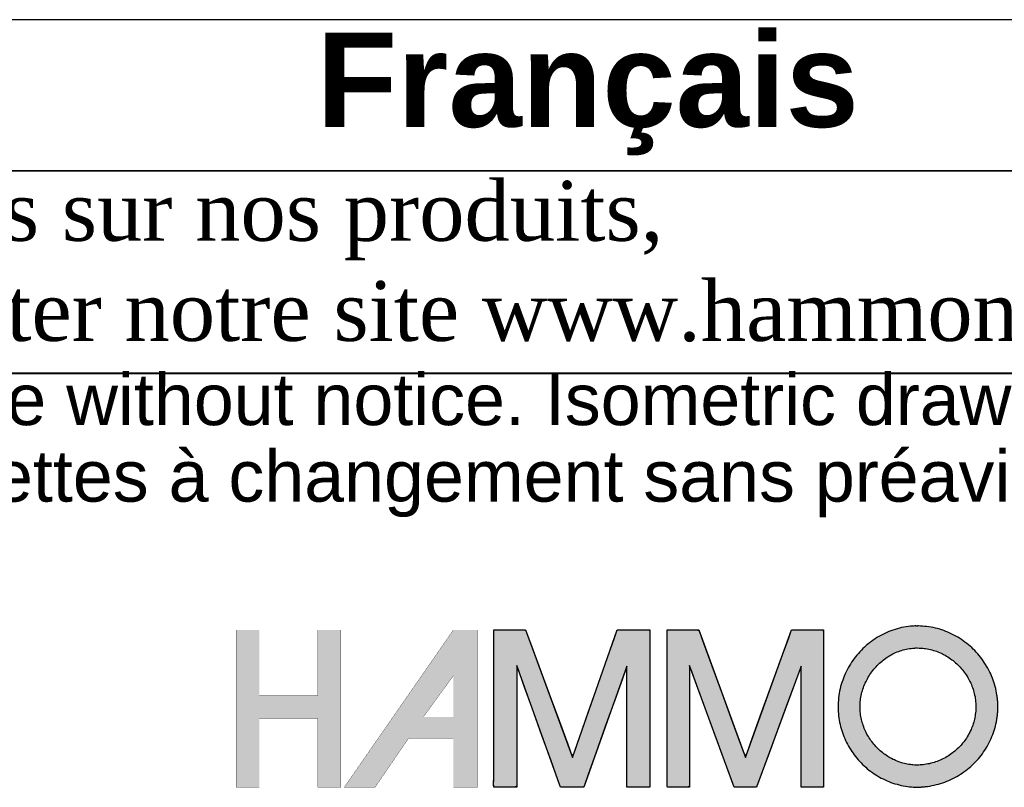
# Model space of a CAD drawing. Header units: inches. Extents: x 0 to 52.8, y -0.2 to 39.5.
# Tile 4 of 9: x 42.8 to 48.1, y 4.1 to 8.3. Entities that reach past the tile are written whole.
import ezdxf

# ---------------------------------------------------------------- set-up
doc = ezdxf.new("R2010")
doc.units = ezdxf.units.IN
doc.header["$MEASUREMENT"] = 0
doc.layers.add('Default', color=7, linetype='Continuous')

# ---------------------------------------------------------------- blocks, each defined once
blk = doc.blocks.new('Block1')
at = {"layer": 'Default', "linetype": 'Continuous'}
for points in [[(1.3629, 1.2145), (1.3629, 1.1253), (1.2832, 1.1253), (1.2832, 1.2145), (1.2517, 1.2145), (1.2517, 1.0005), (1.2832, 1.0005), (1.2832, 1.0939), (1.3629, 1.0939), (1.3629, 1.0939), (1.3629, 1.0005), (1.3943, 1.0005), (1.3943, 1.2145)], [(1.6025, 1.2145), (1.6025, 1.1948), (1.6025, 1.175), (1.6025, 1.1553), (1.6025, 1.1356), (1.6025, 1.1159), (1.6025, 1.0962), (1.6025, 1.0794), (1.6025, 1.0686), (1.6025, 1.0579), (1.6025, 1.0471), (1.6025, 1.0363), (1.6025, 1.0255), (1.6025, 1.0147), (1.6025, 1.0106), (1.6025, 1.0091), (1.6024, 1.007), (1.6024, 1.0047), (1.6024, 1.0026), (1.6026, 1.0011), (1.6029, 1.0005), (1.6075, 1.0005), (1.6122, 1.0005), (1.6169, 1.0005), (1.6215, 1.0005), (1.6262, 1.0005), (1.6309, 1.0005), (1.634, 1.0017), (1.634, 1.0178), (1.634, 1.0472), (1.634, 1.0834), (1.634, 1.1196), (1.634, 1.149), (1.634, 1.165), (1.6357, 1.1616), (1.6433, 1.1403), (1.655, 1.1079), (1.6683, 1.071), (1.6808, 1.0363), (1.6901, 1.0106), (1.6937, 1.0005), (1.6957, 1.0005), (1.7005, 1.0005), (1.7071, 1.0005), (1.7141, 1.0005), (1.7203, 1.0005), (1.7243, 1.0005), (1.7257, 1.0017), (1.7313, 1.0177), (1.7418, 1.0469), (1.7546, 1.0829), (1.7674, 1.1188), (1.7779, 1.1481), (1.7835, 1.164), (1.784, 1.1606), (1.784, 1.1395), (1.784, 1.1072), (1.784, 1.0706), (1.784, 1.0361), (1.784, 1.0105), (1.784, 1.0005), (1.7859, 1.0005), (1.7908, 1.0005), (1.7974, 1.0005), (1.8044, 1.0005), (1.8105, 1.0005), (1.8146, 1.0005), (1.8154, 1.0021), (1.8154, 1.0228), (1.8154, 1.0608), (1.8154, 1.1075), (1.8154, 1.1542), (1.8154, 1.1922), (1.8154, 1.2129), (1.8142, 1.2145), (1.8085, 1.2145), (1.7997, 1.2145), (1.7898, 1.2145), (1.7805, 1.2145), (1.7735, 1.2145), (1.7708, 1.2145), (1.7671, 1.2039), (1.7577, 1.177), (1.745, 1.1407), (1.7314, 1.102), (1.7195, 1.068), (1.7117, 1.0458), (1.7096, 1.0422), (1.7034, 1.0589), (1.692, 1.0898), (1.678, 1.1277), (1.6641, 1.1656), (1.6527, 1.1964), (1.6465, 1.2132), (1.6448, 1.2145), (1.6392, 1.2145), (1.6307, 1.2145), (1.621, 1.2145), (1.6119, 1.2145), (1.6052, 1.2145)], [(1.839, 1.2145), (1.839, 1.1948), (1.839, 1.175), (1.839, 1.1553), (1.839, 1.1356), (1.839, 1.1159), (1.839, 1.0962), (1.839, 1.0794), (1.839, 1.0686), (1.839, 1.0579), (1.839, 1.0471), (1.839, 1.0363), (1.839, 1.0255), (1.839, 1.0147), (1.839, 1.0106), (1.839, 1.009), (1.8389, 1.007), (1.8389, 1.0047), (1.839, 1.0026), (1.8391, 1.0011), (1.8394, 1.0005), (1.8439, 1.0005), (1.8484, 1.0005), (1.8529, 1.0005), (1.8574, 1.0005), (1.8619, 1.0005), (1.8664, 1.0005), (1.8694, 1.0017), (1.8694, 1.0178), (1.8694, 1.0472), (1.8694, 1.0834), (1.8694, 1.1196), (1.8694, 1.149), (1.8694, 1.165), (1.8711, 1.1616), (1.8789, 1.1403), (1.8908, 1.1079), (1.9044, 1.071), (1.9171, 1.0363), (1.9266, 1.0106), (1.9303, 1.0005), (1.9321, 1.0005), (1.9368, 1.0005), (1.9432, 1.0005), (1.95, 1.0005), (1.9559, 1.0005), (1.9598, 1.0005), (1.9611, 1.0017), (1.967, 1.0177), (1.9778, 1.0469), (1.9911, 1.0829), (2.0044, 1.1188), (2.0152, 1.1481), (2.0211, 1.164), (2.0215, 1.1606), (2.0215, 1.1395), (2.0215, 1.1072), (2.0215, 1.0706), (2.0215, 1.0361), (2.0215, 1.0105), (2.0215, 1.0005), (2.0234, 1.0005), (2.0281, 1.0005), (2.0345, 1.0005), (2.0412, 1.0005), (2.0472, 1.0005), (2.0511, 1.0005), (2.0519, 1.0021), (2.0519, 1.0228), (2.0519, 1.0608), (2.0519, 1.1075), (2.0519, 1.1542), (2.0519, 1.1922), (2.0519, 1.2129), (2.0507, 1.2145), (2.0451, 1.2145), (2.0366, 1.2145), (2.0269, 1.2145), (2.0178, 1.2145), (2.011, 1.2145), (2.0084, 1.2145), (2.0046, 1.2039), (1.9948, 1.177), (1.9816, 1.1407), (1.9676, 1.102), (1.9553, 1.068), (1.9472, 1.0458), (1.945, 1.0422), (1.9389, 1.0589), (1.9276, 1.0898), (1.9137, 1.1277), (1.8999, 1.1656), (1.8886, 1.1964), (1.8825, 1.2132), (1.8808, 1.2145), (1.8753, 1.2145), (1.8669, 1.2145), (1.8573, 1.2145), (1.8483, 1.2145), (1.8416, 1.2145)]]:
    blk.add_hatch(color=7, dxfattribs=at).paths.add_polyline_path(points)
h = blk.add_hatch(color=7, dxfattribs=at)
h.paths.add_polyline_path([(1.5475, 1.2145), (1.5467, 1.2133), (1.399, 1.0005), (1.441, 1.0005), (1.4866, 1.0671), (1.5475, 1.0671), (1.5475, 1.0005), (1.5805, 1.0005), (1.5805, 1.2145)])
h.paths.add_polyline_path([(1.5475, 1.096), (1.5475, 1.1521), (1.5066, 1.096)])
h = blk.add_hatch(color=7, dxfattribs=at)
edge = h.paths.add_edge_path()
edge.add_spline(control_points=[(2.1778, 1.2201), (2.1771, 1.22), (2.1759, 1.22), (2.1733, 1.2198), (2.1719, 1.2197), (2.1665, 1.2191), (2.1625, 1.2185), (2.1543, 1.2168), (2.1505, 1.2157), (2.1426, 1.2131), (2.139, 1.2116), (2.1316, 1.2081), (2.1281, 1.2062), (2.1212, 1.2019), (2.1179, 1.1996), (2.1115, 1.1946), (2.1085, 1.192), (2.1027, 1.1863), (2.1, 1.1834), (2.0948, 1.1772), (2.0924, 1.1739), (2.088, 1.1672), (2.0859, 1.1637), (2.0822, 1.1565), (2.0805, 1.1528), (2.0776, 1.1451), (2.0763, 1.1413), (2.0742, 1.1333), (2.0734, 1.1294), (2.0722, 1.1211), (2.0719, 1.117), (2.0716, 1.1086), (2.0718, 1.1046), (2.0724, 1.0965), (2.073, 1.0927), (2.0746, 1.0849), (2.0755, 1.0812), (2.0779, 1.0738), (2.0792, 1.0702), (2.0823, 1.0631), (2.0841, 1.0597), (2.0879, 1.053), (2.0899, 1.0498), (2.0944, 1.0435), (2.0968, 1.0405), (2.1018, 1.0348), (2.1045, 1.032), (2.1101, 1.0268), (2.113, 1.0244), (2.1192, 1.0198), (2.1223, 1.0177), (2.1289, 1.0137), (2.1322, 1.012), (2.1393, 1.0087), (2.1428, 1.0073), (2.1502, 1.0048), (2.1538, 1.0038), (2.1616, 1.0021), (2.1653, 1.0015), (2.1708, 1.0009), (2.1723, 1.0008), (2.1754, 1.0006), (2.1771, 1.0005), (2.1831, 1.0006), (2.1845, 1.0006), (2.1874, 1.0009), (2.189, 1.001), (2.1948, 1.0017), (2.1987, 1.0023), (2.2067, 1.0041), (2.2105, 1.0051), (2.2181, 1.0077), (2.2218, 1.0092), (2.229, 1.0126), (2.2325, 1.0144), (2.2393, 1.0185), (2.2425, 1.0207), (2.2488, 1.0255), (2.2518, 1.028), (2.2576, 1.0334), (2.2603, 1.0362), (2.2654, 1.0422), (2.2678, 1.0452), (2.2723, 1.0518), (2.2744, 1.0551), (2.2782, 1.0621), (2.2799, 1.0656), (2.2829, 1.073), (2.2842, 1.0767), (2.2864, 1.0845), (2.2873, 1.0884), (2.2883, 1.0945), (2.2886, 1.0964), (2.289, 1.1001), (2.2892, 1.1019), (2.2895, 1.1048), (2.2895, 1.1058), (2.2896, 1.1077), (2.2896, 1.1086), (2.2896, 1.1112), (2.2896, 1.1118), (2.2896, 1.1131), (2.2895, 1.1139), (2.2893, 1.1165), (2.2892, 1.1182), (2.2888, 1.1218), (2.2886, 1.1237), (2.2876, 1.1299), (2.2868, 1.1337), (2.2847, 1.1416), (2.2835, 1.1453), (2.2806, 1.1528), (2.2789, 1.1564), (2.2752, 1.1635), (2.2732, 1.1669), (2.2688, 1.1735), (2.2665, 1.1767), (2.2614, 1.1828), (2.2588, 1.1857), (2.2531, 1.1912), (2.2501, 1.1938), (2.2439, 1.1988), (2.2407, 1.201), (2.234, 1.2053), (2.2305, 1.2072), (2.2233, 1.2107), (2.2197, 1.2123), (2.2121, 1.215), (2.2084, 1.2161), (2.2004, 1.218), (2.1965, 1.2187), (2.1887, 1.2196), (2.1851, 1.2198), (2.1809, 1.2201), (2.1804, 1.2201), (2.18, 1.2201)], knot_values=[0, 0, 0, 0, 0.006253, 0.006253, 0.012505, 0.012505, 0.030829, 0.030829, 0.048882, 0.048882, 0.066764, 0.066764, 0.084548, 0.084548, 0.102286, 0.102286, 0.120012, 0.120012, 0.137747, 0.137747, 0.15551, 0.15551, 0.173315, 0.173315, 0.191184, 0.191184, 0.20915, 0.20915, 0.227262, 0.227262, 0.245593, 0.245593, 0.263702, 0.263702, 0.281026, 0.281026, 0.298163, 0.298163, 0.315172, 0.315172, 0.332097, 0.332097, 0.348969, 0.348969, 0.365805, 0.365805, 0.382621, 0.382621, 0.39943, 0.39943, 0.41625, 0.41625, 0.433104, 0.433104, 0.450033, 0.450033, 0.467091, 0.467091, 0.484355, 0.484355, 0.491212, 0.491212, 0.49807, 0.49807, 0.505746, 0.505746, 0.513421, 0.513421, 0.531337, 0.531337, 0.549023, 0.549023, 0.566548, 0.566548, 0.583962, 0.583962, 0.601305, 0.601305, 0.618607, 0.618607, 0.635893, 0.635893, 0.65319, 0.65319, 0.67053, 0.67053, 0.687954, 0.687954, 0.705517, 0.705517, 0.72329, 0.72329, 0.732328, 0.732328, 0.741367, 0.741367, 0.744906, 0.744906, 0.748446, 0.748446, 0.750825, 0.750825, 0.753204, 0.753204, 0.762224, 0.762224, 0.771244, 0.771244, 0.789037, 0.789037, 0.806664, 0.806664, 0.824184, 0.824184, 0.841639, 0.841639, 0.859056, 0.859056, 0.876456, 0.876456, 0.893855, 0.893855, 0.91127, 0.91127, 0.928728, 0.928728, 0.946265, 0.946265, 0.963936, 0.963936, 0.981815, 0.981815, 0.998218, 0.998218, 1, 1, 1, 1], degree=3, periodic=0)
edge.add_line((2.18, 1.2201), (2.1778, 1.2201))
edge = h.paths.add_edge_path()
edge.add_spline(control_points=[(2.1787, 1.1901), (2.1777, 1.19), (2.175, 1.1899), (2.171, 1.1894), (2.1669, 1.1888), (2.1623, 1.1879), (2.1584, 1.1868), (2.154, 1.1853), (2.1502, 1.1838), (2.146, 1.1818), (2.1424, 1.1798), (2.1384, 1.1773), (2.1351, 1.175), (2.1313, 1.172), (2.1283, 1.1694), (2.1248, 1.166), (2.1221, 1.163), (2.1189, 1.1593), (2.1165, 1.156), (2.1138, 1.152), (2.1118, 1.1485), (2.1096, 1.1442), (2.1079, 1.1404), (2.1061, 1.1359), (2.1049, 1.132), (2.1036, 1.1274), (2.1028, 1.1233), (2.1021, 1.1185), (2.1018, 1.1144), (2.1016, 1.1096), (2.1018, 1.1055), (2.1021, 1.1008), (2.1027, 1.0969), (2.1036, 1.0925), (2.1046, 1.0887), (2.106, 1.0844), (2.1073, 1.0808), (2.1091, 1.0766), (2.1109, 1.0731), (2.1131, 1.0692), (2.1152, 1.0659), (2.1179, 1.0622), (2.1203, 1.0592), (2.1233, 1.0557), (2.126, 1.053), (2.1294, 1.0499), (2.1323, 1.0474), (2.1359, 1.0447), (2.1391, 1.0426), (2.143, 1.0402), (2.1464, 1.0384), (2.1504, 1.0366), (2.154, 1.0351), (2.1582, 1.0337), (2.1619, 1.0327), (2.1662, 1.0318), (2.1701, 1.0312), (2.174, 1.0307), (2.177, 1.0306), (2.1801, 1.0304), (2.182, 1.0306), (2.1855, 1.0308), (2.1899, 1.0313), (2.1939, 1.0319), (2.1985, 1.033), (2.2024, 1.034), (2.2069, 1.0356), (2.2106, 1.037), (2.2149, 1.039), (2.2184, 1.0409), (2.2224, 1.0433), (2.2257, 1.0456), (2.2295, 1.0484), (2.2325, 1.0509), (2.2359, 1.0542), (2.2386, 1.057), (2.2417, 1.0606), (2.2441, 1.0637), (2.2468, 1.0675), (2.2489, 1.0709), (2.2511, 1.0749), (2.2528, 1.0785), (2.2545, 1.0828), (2.2559, 1.0866), (2.2571, 1.0911), (2.258, 1.095), (2.2588, 1.0997), (2.2592, 1.1038), (2.2595, 1.1071), (2.2596, 1.1086), (2.2596, 1.1102), (2.2596, 1.1109), (2.2596, 1.1119), (2.2593, 1.1149), (2.259, 1.119), (2.2583, 1.1237), (2.2574, 1.1276), (2.2562, 1.1322), (2.255, 1.136), (2.2533, 1.1404), (2.2516, 1.144), (2.2494, 1.1482), (2.2474, 1.1516), (2.2448, 1.1556), (2.2424, 1.1588), (2.2393, 1.1625), (2.2367, 1.1654), (2.2333, 1.1687), (2.2303, 1.1713), (2.2266, 1.1743), (2.2233, 1.1766), (2.2193, 1.1791), (2.2159, 1.181), (2.2117, 1.1831), (2.208, 1.1847), (2.2036, 1.1862), (2.1997, 1.1874), (2.1952, 1.1884), (2.1912, 1.1892), (2.1868, 1.1897), (2.1832, 1.1899), (2.1796, 1.1901), (2.1791, 1.1901), (2.1788, 1.1901), (2.1787, 1.1901)], knot_values=[0, 0, 0, 0, 0.012505, 0.012505, 0.030829, 0.030829, 0.048882, 0.048882, 0.066764, 0.066764, 0.084548, 0.084548, 0.102286, 0.102286, 0.120012, 0.120012, 0.137747, 0.137747, 0.15551, 0.15551, 0.173315, 0.173315, 0.191184, 0.191184, 0.20915, 0.20915, 0.227262, 0.227262, 0.245593, 0.245593, 0.263702, 0.263702, 0.281026, 0.281026, 0.298163, 0.298163, 0.315172, 0.315172, 0.332097, 0.332097, 0.348969, 0.348969, 0.365805, 0.365805, 0.382621, 0.382621, 0.39943, 0.39943, 0.41625, 0.41625, 0.433104, 0.433104, 0.450033, 0.450033, 0.467091, 0.467091, 0.484355, 0.484355, 0.49807, 0.49807, 0.49807, 0.513421, 0.513421, 0.531337, 0.531337, 0.549023, 0.549023, 0.566548, 0.566548, 0.583962, 0.583962, 0.601305, 0.601305, 0.618607, 0.618607, 0.635893, 0.635893, 0.65319, 0.65319, 0.67053, 0.67053, 0.687954, 0.687954, 0.705517, 0.705517, 0.72329, 0.72329, 0.741367, 0.741367, 0.748446, 0.748446, 0.748446, 0.753204, 0.753204, 0.771244, 0.771244, 0.789037, 0.789037, 0.806664, 0.806664, 0.824184, 0.824184, 0.841639, 0.841639, 0.859056, 0.859056, 0.876456, 0.876456, 0.893855, 0.893855, 0.91127, 0.91127, 0.928728, 0.928728, 0.946265, 0.946265, 0.963936, 0.963936, 0.981815, 0.981815, 0.998218, 0.998218, 0.998218, 1, 1, 1, 1], degree=3, periodic=0)
at = {"layer": 'Default', "color": 7, "linetype": 'Continuous'}
blk.add_line((2.1778, 1.2201), (2.18, 1.2201), dxfattribs=at)
at = {"layer": 'Default', "color": 7, "linetype": 'Continuous', "const_width": 0.00035}
for points in [[(1.3629, 1.2145), (1.3629, 1.1253), (1.2832, 1.1253), (1.2832, 1.2145), (1.2517, 1.2145), (1.2517, 1.0005), (1.2832, 1.0005), (1.2832, 1.0939), (1.3629, 1.0939), (1.3629, 1.0939), (1.3629, 1.0005), (1.3943, 1.0005), (1.3943, 1.2145), (1.3629, 1.2145)], [(1.5475, 1.2145), (1.5467, 1.2133), (1.399, 1.0005), (1.441, 1.0005), (1.4866, 1.0671), (1.5475, 1.0671), (1.5475, 1.0005), (1.5805, 1.0005), (1.5805, 1.2145), (1.5475, 1.2145)], [(1.5475, 1.096), (1.5066, 1.096), (1.5475, 1.1521), (1.5475, 1.096)]]:
    blk.add_lwpolyline(points, close=True, dxfattribs=at)
at = {"layer": 'Default', "color": 7, "linetype": 'Continuous'}
for points in [[(1.6025, 1.2145), (1.6052, 1.2145), (1.6119, 1.2145), (1.621, 1.2145), (1.6307, 1.2145), (1.6392, 1.2145), (1.6448, 1.2145), (1.6465, 1.2132), (1.6527, 1.1964), (1.6641, 1.1656), (1.678, 1.1277), (1.692, 1.0898), (1.7034, 1.0589), (1.7096, 1.0422), (1.7117, 1.0458), (1.7195, 1.068), (1.7314, 1.102), (1.745, 1.1407), (1.7577, 1.177), (1.7671, 1.2039), (1.7708, 1.2145), (1.7735, 1.2145), (1.7805, 1.2145), (1.7898, 1.2145), (1.7997, 1.2145), (1.8085, 1.2145), (1.8142, 1.2145), (1.8154, 1.2129), (1.8154, 1.1922), (1.8154, 1.1542), (1.8154, 1.1075), (1.8154, 1.0608), (1.8154, 1.0228), (1.8154, 1.0021), (1.8146, 1.0005), (1.8105, 1.0005), (1.8044, 1.0005), (1.7974, 1.0005), (1.7908, 1.0005), (1.7859, 1.0005), (1.784, 1.0005), (1.784, 1.0105), (1.784, 1.0361), (1.784, 1.0706), (1.784, 1.1072), (1.784, 1.1395), (1.784, 1.1606), (1.7835, 1.164), (1.7779, 1.1481), (1.7674, 1.1188), (1.7546, 1.0829), (1.7418, 1.0469), (1.7313, 1.0177), (1.7257, 1.0017), (1.7243, 1.0005), (1.7203, 1.0005), (1.7141, 1.0005), (1.7071, 1.0005), (1.7005, 1.0005), (1.6957, 1.0005), (1.6937, 1.0005), (1.6901, 1.0106), (1.6808, 1.0363), (1.6683, 1.071), (1.655, 1.1079), (1.6433, 1.1403), (1.6357, 1.1616), (1.634, 1.165), (1.634, 1.149), (1.634, 1.1196), (1.634, 1.0834), (1.634, 1.0472), (1.634, 1.0178), (1.634, 1.0017), (1.6309, 1.0005), (1.6262, 1.0005), (1.6215, 1.0005), (1.6169, 1.0005), (1.6122, 1.0005), (1.6075, 1.0005), (1.6029, 1.0005), (1.6026, 1.0011), (1.6024, 1.0026), (1.6024, 1.0047), (1.6024, 1.007), (1.6025, 1.0091), (1.6025, 1.0106), (1.6025, 1.0147), (1.6025, 1.0255), (1.6025, 1.0363), (1.6025, 1.0471), (1.6025, 1.0579), (1.6025, 1.0686), (1.6025, 1.0794), (1.6025, 1.0962), (1.6025, 1.1159), (1.6025, 1.1356), (1.6025, 1.1553), (1.6025, 1.175), (1.6025, 1.1948), (1.6025, 1.2145)], [(1.839, 1.2145), (1.8416, 1.2145), (1.8483, 1.2145), (1.8573, 1.2145), (1.8669, 1.2145), (1.8753, 1.2145), (1.8808, 1.2145), (1.8825, 1.2132), (1.8886, 1.1964), (1.8999, 1.1656), (1.9137, 1.1277), (1.9276, 1.0898), (1.9389, 1.0589), (1.945, 1.0422), (1.9472, 1.0458), (1.9553, 1.068), (1.9676, 1.102), (1.9816, 1.1407), (1.9948, 1.177), (2.0046, 1.2039), (2.0084, 1.2145), (2.011, 1.2145), (2.0178, 1.2145), (2.0269, 1.2145), (2.0366, 1.2145), (2.0451, 1.2145), (2.0507, 1.2145), (2.0519, 1.2129), (2.0519, 1.1922), (2.0519, 1.1542), (2.0519, 1.1075), (2.0519, 1.0608), (2.0519, 1.0228), (2.0519, 1.0021), (2.0511, 1.0005), (2.0472, 1.0005), (2.0412, 1.0005), (2.0345, 1.0005), (2.0281, 1.0005), (2.0234, 1.0005), (2.0215, 1.0005), (2.0215, 1.0105), (2.0215, 1.0361), (2.0215, 1.0706), (2.0215, 1.1072), (2.0215, 1.1395), (2.0215, 1.1606), (2.0211, 1.164), (2.0152, 1.1481), (2.0044, 1.1188), (1.9911, 1.0829), (1.9778, 1.0469), (1.967, 1.0177), (1.9611, 1.0017), (1.9598, 1.0005), (1.9559, 1.0005), (1.95, 1.0005), (1.9432, 1.0005), (1.9368, 1.0005), (1.9321, 1.0005), (1.9303, 1.0005), (1.9266, 1.0106), (1.9171, 1.0363), (1.9044, 1.071), (1.8908, 1.1079), (1.8789, 1.1403), (1.8711, 1.1616), (1.8694, 1.165), (1.8694, 1.149), (1.8694, 1.1196), (1.8694, 1.0834), (1.8694, 1.0472), (1.8694, 1.0178), (1.8694, 1.0017), (1.8664, 1.0005), (1.8619, 1.0005), (1.8574, 1.0005), (1.8529, 1.0005), (1.8484, 1.0005), (1.8439, 1.0005), (1.8394, 1.0005), (1.8391, 1.0011), (1.839, 1.0026), (1.8389, 1.0047), (1.8389, 1.007), (1.839, 1.009), (1.839, 1.0106), (1.839, 1.0147), (1.839, 1.0255), (1.839, 1.0363), (1.839, 1.0471), (1.839, 1.0579), (1.839, 1.0686), (1.839, 1.0794), (1.839, 1.0962), (1.839, 1.1159), (1.839, 1.1356), (1.839, 1.1553), (1.839, 1.175), (1.839, 1.1948), (1.839, 1.2145)]]:
    blk.add_lwpolyline(points, close=True, dxfattribs=at)
for points, knots in [([(1.634, 1.0005), (1.6236, 1.0005), (1.6132, 1.0005), (1.6029, 1.0005), (1.6021, 1.0005), (1.6025, 1.0101), (1.6025, 1.0111), (1.6025, 1.0351), (1.6025, 1.0591), (1.6025, 1.083), (1.6025, 1.1268), (1.6025, 1.1707), (1.6025, 1.2145)], [0, 0, 0, 0, 0.25, 0.25, 0.25, 0.5, 0.5, 0.5, 0.75, 0.75, 0.75, 1, 1, 1, 1]), ([(1.8694, 1.0005), (1.8594, 1.0005), (1.8494, 1.0005), (1.8394, 1.0005), (1.8386, 1.0005), (1.839, 1.0101), (1.839, 1.0111), (1.839, 1.0351), (1.839, 1.0591), (1.839, 1.083), (1.839, 1.1268), (1.839, 1.1707), (1.839, 1.2145)], [0, 0, 0, 0, 0.25, 0.25, 0.25, 0.5, 0.5, 0.5, 0.75, 0.75, 0.75, 1, 1, 1, 1]), ([(2.1778, 1.2201), (2.1771, 1.22), (2.1759, 1.22), (2.1733, 1.2198), (2.1719, 1.2197), (2.1665, 1.2191), (2.1625, 1.2185), (2.1543, 1.2168), (2.1505, 1.2157), (2.1426, 1.2131), (2.139, 1.2116), (2.1316, 1.2081), (2.1281, 1.2062), (2.1212, 1.2019), (2.1179, 1.1996), (2.1115, 1.1946), (2.1085, 1.192), (2.1027, 1.1863), (2.1, 1.1834), (2.0948, 1.1772), (2.0924, 1.1739), (2.088, 1.1672), (2.0859, 1.1637), (2.0822, 1.1565), (2.0805, 1.1528), (2.0776, 1.1451), (2.0763, 1.1413), (2.0742, 1.1333), (2.0734, 1.1294), (2.0722, 1.1211), (2.0719, 1.117), (2.0716, 1.1086), (2.0718, 1.1046), (2.0724, 1.0965), (2.073, 1.0927), (2.0746, 1.0849), (2.0755, 1.0812), (2.0779, 1.0738), (2.0792, 1.0702), (2.0823, 1.0631), (2.0841, 1.0597), (2.0879, 1.053), (2.0899, 1.0498), (2.0944, 1.0435), (2.0968, 1.0405), (2.1018, 1.0348), (2.1045, 1.032), (2.1101, 1.0268), (2.113, 1.0244), (2.1192, 1.0198), (2.1223, 1.0177), (2.1289, 1.0137), (2.1322, 1.012), (2.1393, 1.0087), (2.1428, 1.0073), (2.1502, 1.0048), (2.1538, 1.0038), (2.1616, 1.0021), (2.1653, 1.0015), (2.1708, 1.0009), (2.1723, 1.0008), (2.1754, 1.0006), (2.1771, 1.0005), (2.1831, 1.0006), (2.1845, 1.0006), (2.1874, 1.0009), (2.189, 1.001), (2.1948, 1.0017), (2.1987, 1.0023), (2.2067, 1.0041), (2.2105, 1.0051), (2.2181, 1.0077), (2.2218, 1.0092), (2.229, 1.0126), (2.2325, 1.0144), (2.2393, 1.0185), (2.2425, 1.0207), (2.2488, 1.0255), (2.2518, 1.028), (2.2576, 1.0334), (2.2603, 1.0362), (2.2654, 1.0422), (2.2678, 1.0452), (2.2723, 1.0518), (2.2744, 1.0551), (2.2782, 1.0621), (2.2799, 1.0656), (2.2829, 1.073), (2.2842, 1.0767), (2.2864, 1.0845), (2.2873, 1.0884), (2.2883, 1.0945), (2.2886, 1.0964), (2.289, 1.1001), (2.2892, 1.1019), (2.2895, 1.1048), (2.2895, 1.1058), (2.2896, 1.1077), (2.2896, 1.1086), (2.2896, 1.1112), (2.2896, 1.1118), (2.2896, 1.1131), (2.2895, 1.1139), (2.2893, 1.1165), (2.2892, 1.1182), (2.2888, 1.1218), (2.2886, 1.1237), (2.2876, 1.1299), (2.2868, 1.1337), (2.2847, 1.1416), (2.2835, 1.1453), (2.2806, 1.1528), (2.2789, 1.1564), (2.2752, 1.1635), (2.2732, 1.1669), (2.2688, 1.1735), (2.2665, 1.1767), (2.2614, 1.1828), (2.2588, 1.1857), (2.2531, 1.1912), (2.2501, 1.1938), (2.2439, 1.1988), (2.2407, 1.201), (2.234, 1.2053), (2.2305, 1.2072), (2.2233, 1.2107), (2.2197, 1.2123), (2.2121, 1.215), (2.2084, 1.2161), (2.2004, 1.218), (2.1965, 1.2187), (2.1887, 1.2196), (2.1851, 1.2198), (2.1809, 1.2201), (2.1804, 1.2201), (2.18, 1.2201)], [0, 0, 0, 0, 0.006253, 0.006253, 0.012505, 0.012505, 0.030829, 0.030829, 0.048882, 0.048882, 0.066764, 0.066764, 0.084548, 0.084548, 0.102286, 0.102286, 0.120012, 0.120012, 0.137747, 0.137747, 0.15551, 0.15551, 0.173315, 0.173315, 0.191184, 0.191184, 0.20915, 0.20915, 0.227262, 0.227262, 0.245593, 0.245593, 0.263702, 0.263702, 0.281026, 0.281026, 0.298163, 0.298163, 0.315172, 0.315172, 0.332097, 0.332097, 0.348969, 0.348969, 0.365805, 0.365805, 0.382621, 0.382621, 0.39943, 0.39943, 0.41625, 0.41625, 0.433104, 0.433104, 0.450033, 0.450033, 0.467091, 0.467091, 0.484355, 0.484355, 0.491212, 0.491212, 0.49807, 0.49807, 0.505746, 0.505746, 0.513421, 0.513421, 0.531337, 0.531337, 0.549023, 0.549023, 0.566548, 0.566548, 0.583962, 0.583962, 0.601305, 0.601305, 0.618607, 0.618607, 0.635893, 0.635893, 0.65319, 0.65319, 0.67053, 0.67053, 0.687954, 0.687954, 0.705517, 0.705517, 0.72329, 0.72329, 0.732328, 0.732328, 0.741367, 0.741367, 0.744906, 0.744906, 0.748446, 0.748446, 0.750825, 0.750825, 0.753204, 0.753204, 0.762224, 0.762224, 0.771244, 0.771244, 0.789037, 0.789037, 0.806664, 0.806664, 0.824184, 0.824184, 0.841639, 0.841639, 0.859056, 0.859056, 0.876456, 0.876456, 0.893855, 0.893855, 0.91127, 0.91127, 0.928728, 0.928728, 0.946265, 0.946265, 0.963936, 0.963936, 0.981815, 0.981815, 0.998218, 0.998218, 1, 1, 1, 1]), ([(2.1787, 1.1901), (2.1777, 1.19), (2.175, 1.1899), (2.171, 1.1894), (2.1669, 1.1888), (2.1623, 1.1879), (2.1584, 1.1868), (2.154, 1.1853), (2.1502, 1.1838), (2.146, 1.1818), (2.1424, 1.1798), (2.1384, 1.1773), (2.1351, 1.175), (2.1313, 1.172), (2.1283, 1.1694), (2.1248, 1.166), (2.1221, 1.163), (2.1189, 1.1593), (2.1165, 1.156), (2.1138, 1.152), (2.1118, 1.1485), (2.1096, 1.1442), (2.1079, 1.1404), (2.1061, 1.1359), (2.1049, 1.132), (2.1036, 1.1274), (2.1028, 1.1233), (2.1021, 1.1185), (2.1018, 1.1144), (2.1016, 1.1096), (2.1018, 1.1055), (2.1021, 1.1008), (2.1027, 1.0969), (2.1036, 1.0925), (2.1046, 1.0887), (2.106, 1.0844), (2.1073, 1.0808), (2.1091, 1.0766), (2.1109, 1.0731), (2.1131, 1.0692), (2.1152, 1.0659), (2.1179, 1.0622), (2.1203, 1.0592), (2.1233, 1.0557), (2.126, 1.053), (2.1294, 1.0499), (2.1323, 1.0474), (2.1359, 1.0447), (2.1391, 1.0426), (2.143, 1.0402), (2.1464, 1.0384), (2.1504, 1.0366), (2.154, 1.0351), (2.1582, 1.0337), (2.1619, 1.0327), (2.1662, 1.0318), (2.1701, 1.0312), (2.174, 1.0307), (2.177, 1.0306), (2.1801, 1.0304), (2.182, 1.0306), (2.1855, 1.0308), (2.1899, 1.0313), (2.1939, 1.0319), (2.1985, 1.033), (2.2024, 1.034), (2.2069, 1.0356), (2.2106, 1.037), (2.2149, 1.039), (2.2184, 1.0409), (2.2224, 1.0433), (2.2257, 1.0456), (2.2295, 1.0484), (2.2325, 1.0509), (2.2359, 1.0542), (2.2386, 1.057), (2.2417, 1.0606), (2.2441, 1.0637), (2.2468, 1.0675), (2.2489, 1.0709), (2.2511, 1.0749), (2.2528, 1.0785), (2.2545, 1.0828), (2.2559, 1.0866), (2.2571, 1.0911), (2.258, 1.095), (2.2588, 1.0997), (2.2592, 1.1038), (2.2595, 1.1071), (2.2596, 1.1086), (2.2596, 1.1102), (2.2596, 1.1109), (2.2596, 1.1119), (2.2593, 1.1149), (2.259, 1.119), (2.2583, 1.1237), (2.2574, 1.1276), (2.2562, 1.1322), (2.255, 1.136), (2.2533, 1.1404), (2.2516, 1.144), (2.2494, 1.1482), (2.2474, 1.1516), (2.2448, 1.1556), (2.2424, 1.1588), (2.2393, 1.1625), (2.2367, 1.1654), (2.2333, 1.1687), (2.2303, 1.1713), (2.2266, 1.1743), (2.2233, 1.1766), (2.2193, 1.1791), (2.2159, 1.181), (2.2117, 1.1831), (2.208, 1.1847), (2.2036, 1.1862), (2.1997, 1.1874), (2.1952, 1.1884), (2.1912, 1.1892), (2.1868, 1.1897), (2.1832, 1.1899), (2.1796, 1.1901), (2.1791, 1.1901), (2.1788, 1.1901), (2.1787, 1.1901)], [0, 0, 0, 0, 0.012505, 0.012505, 0.030829, 0.030829, 0.048882, 0.048882, 0.066764, 0.066764, 0.084548, 0.084548, 0.102286, 0.102286, 0.120012, 0.120012, 0.137747, 0.137747, 0.15551, 0.15551, 0.173315, 0.173315, 0.191184, 0.191184, 0.20915, 0.20915, 0.227262, 0.227262, 0.245593, 0.245593, 0.263702, 0.263702, 0.281026, 0.281026, 0.298163, 0.298163, 0.315172, 0.315172, 0.332097, 0.332097, 0.348969, 0.348969, 0.365805, 0.365805, 0.382621, 0.382621, 0.39943, 0.39943, 0.41625, 0.41625, 0.433104, 0.433104, 0.450033, 0.450033, 0.467091, 0.467091, 0.484355, 0.484355, 0.49807, 0.49807, 0.49807, 0.513421, 0.513421, 0.531337, 0.531337, 0.549023, 0.549023, 0.566548, 0.566548, 0.583962, 0.583962, 0.601305, 0.601305, 0.618607, 0.618607, 0.635893, 0.635893, 0.65319, 0.65319, 0.67053, 0.67053, 0.687954, 0.687954, 0.705517, 0.705517, 0.72329, 0.72329, 0.741367, 0.741367, 0.748446, 0.748446, 0.748446, 0.753204, 0.753204, 0.771244, 0.771244, 0.789037, 0.789037, 0.806664, 0.806664, 0.824184, 0.824184, 0.841639, 0.841639, 0.859056, 0.859056, 0.876456, 0.876456, 0.893855, 0.893855, 0.91127, 0.91127, 0.928728, 0.928728, 0.946265, 0.946265, 0.963936, 0.963936, 0.981815, 0.981815, 0.998218, 0.998218, 0.998218, 1, 1, 1, 1])]:
    blk.add_open_spline(points, degree=3, knots=knots, dxfattribs=at)
for points in [[(1.6025, 1.2145), (1.6025, 1.2145), (1.646, 1.2145), (1.646, 1.2145)], [(1.646, 1.2145), (1.646, 1.2145), (1.71, 1.0409), (1.71, 1.0409)], [(1.71, 1.0409), (1.71, 1.0409), (1.7708, 1.2145), (1.7708, 1.2145)], [(1.7708, 1.2145), (1.7708, 1.2145), (1.8154, 1.2145), (1.8154, 1.2145)], [(1.8154, 1.2145), (1.8154, 1.2145), (1.8154, 1.0005), (1.8154, 1.0005)], [(1.839, 1.2145), (1.839, 1.2145), (1.882, 1.2145), (1.882, 1.2145)], [(1.882, 1.2145), (1.882, 1.2145), (1.9455, 1.0409), (1.9455, 1.0409)], [(1.9455, 1.0409), (1.9455, 1.0409), (2.0084, 1.2145), (2.0084, 1.2145)], [(2.0084, 1.2145), (2.0084, 1.2145), (2.0519, 1.2145), (2.0519, 1.2145)], [(2.0519, 1.2145), (2.0519, 1.2145), (2.0519, 1.0005), (2.0519, 1.0005)], [(1.6937, 1.0005), (1.6937, 1.0005), (1.634, 1.1662), (1.634, 1.1662)], [(1.634, 1.1662), (1.634, 1.1662), (1.634, 1.0005), (1.634, 1.0005)], [(1.784, 1.1652), (1.784, 1.1652), (1.7252, 1.0005), (1.7252, 1.0005)], [(1.784, 1.0005), (1.784, 1.0005), (1.784, 1.1652), (1.784, 1.1652)], [(1.9303, 1.0005), (1.9303, 1.0005), (1.8694, 1.1662), (1.8694, 1.1662)], [(1.8694, 1.1662), (1.8694, 1.1662), (1.8694, 1.0005), (1.8694, 1.0005)], [(2.0215, 1.1652), (2.0215, 1.1652), (1.9607, 1.0005), (1.9607, 1.0005)], [(2.0215, 1.0005), (2.0215, 1.0005), (2.0215, 1.1652), (2.0215, 1.1652)], [(1.7252, 1.0005), (1.7252, 1.0005), (1.6937, 1.0005), (1.6937, 1.0005)], [(1.8154, 1.0005), (1.8154, 1.0005), (1.784, 1.0005), (1.784, 1.0005)], [(1.9607, 1.0005), (1.9607, 1.0005), (1.9303, 1.0005), (1.9303, 1.0005)], [(2.0519, 1.0005), (2.0519, 1.0005), (2.0215, 1.0005), (2.0215, 1.0005)]]:
    blk.add_open_spline(points, degree=3, dxfattribs=at)
blk = doc.blocks.new('Block13')
at = {"layer": 'Default', "color": 7, "linetype": 'Continuous'}
blk.add_line((0, 1.6479), (3.5155, 1.6479), dxfattribs=at)
at = {"layer": 'Default', "color": 7}
blk.add_blockref('Block1', (0.0371, 0.0841), dxfattribs=at)
at = {"layer": 'Default', "char_height": 0.07, "attachment_point": 1}
for s, insert, width in [('{\\fArial|b0||i0||c0|p34;\\C7;\\H7.e-002;\\W1.;\\T1.;Data subject to change without notice. Isometric drawing not to scale.}', (0.0298, 1.6475), 3.486391), ('{\\fArial|b0||i0||c0|p34;\\C7;\\H7.e-002;\\W1.;\\T1.;Les données sont sujettes à changement sans préavis.}', (0.0334, 1.5433), 3.235631)]:
    blk.add_mtext(s, dxfattribs=dict(at, insert=insert, width=width))
blk = doc.blocks.new('Block11')
at = {"layer": 'Default', "color": 7}
blk.add_blockref('Block13', (0, 0), dxfattribs=at)
blk = doc.blocks.new('Block10')
at = {"layer": 'Default', "color": 7}
blk.add_blockref('Block11', (0, 0), dxfattribs=at)
blk = doc.blocks.new('Block2')
at = {"layer": 'Default', "color": 7, "xscale": 15, "yscale": 15, "zscale": 15}
blk.add_blockref('Block10', (-52.744, 0), dxfattribs=at)
blk = doc.blocks.new('Block222')
at = {"layer": 'Default', "color": 7}
blk.add_blockref('Block2', (106.578, -49.503), dxfattribs=at)

msp = doc.modelspace()

# ---------------------------------------------------------------- linework, layer by layer
at = {"layer": 'Default', "color": 7, "linetype": 'Continuous'}
for points in [[(38.8888, 8.2835), (38.8888, 7.4685), (52.8127, 7.4685), (52.8127, 8.2835), (38.8888, 8.2835)], [(38.8891, 7.4677), (38.8891, 6.3782), (52.8073, 6.3782), (52.8073, 7.4677), (38.8891, 7.4677)]]:
    msp.add_lwpolyline(points, dxfattribs=at)

# ---------------------------------------------------------------- block references
at = {"layer": 'Default', "color": 7, "xscale": 0.2640676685, "yscale": 0.2640676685, "zscale": 0.2640676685}
msp.add_blockref('Block222', (24.6732, 12.9207), dxfattribs=at)

# ---------------------------------------------------------------- texts
at = {"layer": 'Default'}
for s, insert, char_height, width, attachment_point in [('{\\fArial|b1||i0||c0|p34;\\C7;\\H0.1222430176;\\W1.;  }{\\fArial|b1||i0||c0|p34;\\C7;\\H0.5093459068;\\W1.;Français                                                         }', (45.8439, 7.8829), 0.5093459, 14.063172, 5), ('{\\fTimes New Roman|b0||i0||c0|p34;\\C7;\\H0.3237875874;\\W1.; Pour tous les détails sur nos produits, \\P}{\\fTimes New Roman|b0||i0||c0|p34;\\C7;\\H0.3237875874;\\W1.; svp veuillez consulter notre site www.hammondmfg.com                      }', (38.8822, 6.9298), 0.3237876, 14.057446, 4)]:
    msp.add_mtext(s, dxfattribs=dict(at, insert=insert, char_height=char_height, width=width, attachment_point=attachment_point))

doc.saveas('drawing.dxf')
